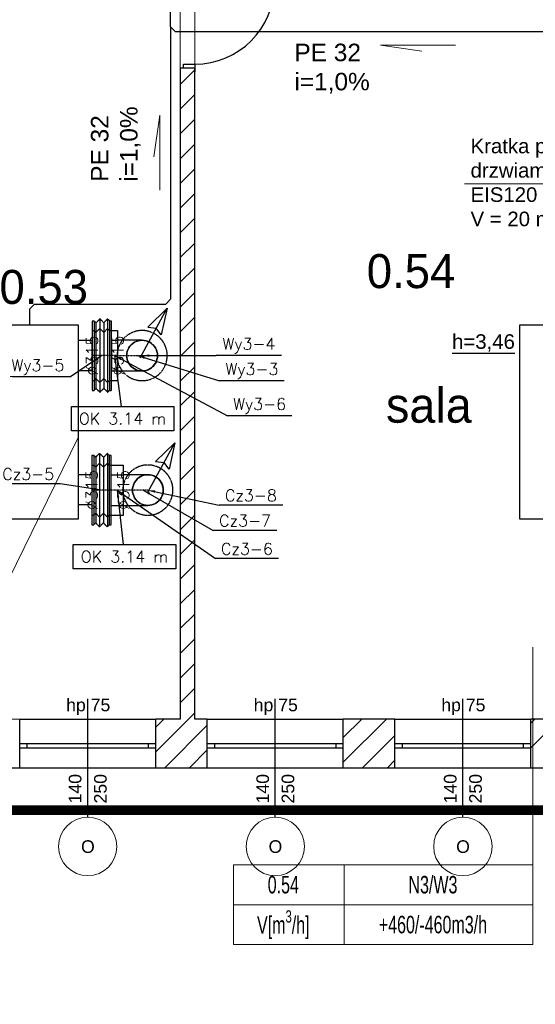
# Model space of a CAD drawing. Header units: millimetres. Extents: x -40063 to 512011, y 350190 to 687060.
# Tile 149 of 256: x 155162 to 160467, y 601153 to 611286. Entities that reach past the tile are written whole.
import ezdxf

# ---------------------------------------------------------------- set-up
doc = ezdxf.new("R2010")
doc.units = ezdxf.units.MM
doc.linetypes.add('DASHDOT', pattern=[1, 0.5, -0.25, 0, -0.25])
doc.linetypes.add('DASHED', pattern=[0.75, 0.5, -0.25])
doc.layers.get('0').update_dxf_attribs({"color": 8})
for name, color, linetype, lineweight in [('_IS_WM_OPIS', 7, 'Continuous', 9), ('FLUID-BILANSE', 150, 'Continuous', 18), ('J_centrala podwieszna', 3, 'Continuous', 30), ('J_opis srednicy', 7, 'Continuous', 30), ('J_skropliny', 24, 'Continuous', 30), ('J_zakres opracowania', 226, 'DASHDOT', 30)]:
    doc.layers.add(name, color=color, linetype=linetype, lineweight=lineweight)
for name, color, linetype in [('Elementy Modelu - Strefy', 8, 'Continuous'), ('FLUID-Cz3', 7, 'Continuous'), ('FLUID-Cz3-120-DIM', 7, 'Continuous'), ('FLUID-Cz3-120-INF', 7, 'Continuous'), ('FLUID-Cz3-120-NUM', 7, 'Continuous'), ('FLUID-Cz3-INS', 7, 'Continuous'), ('FLUID-Cz3-SYM', 7, 'Continuous'), ('FLUID-Wy3', 7, 'Continuous'), ('FLUID-Wy3-120-DIM', 7, 'Continuous'), ('FLUID-Wy3-120-INF', 7, 'Continuous'), ('FLUID-Wy3-120-NUM', 7, 'Continuous'), ('FLUID-Wy3-INS', 7, 'Continuous'), ('FLUID-Wy3-SYM', 7, 'Continuous'), ('J_opis pomieszczeń', 8, 'Continuous'), ('Konstrukcja - Ściany zew', 8, 'Continuous'), ('Opisy - Teksty', 8, 'Continuous'), ('X_ref', 8, 'Continuous')]:
    doc.layers.add(name, color=color, linetype=linetype)
doc.styles.add('ARIAL', font='Arial', dxfattribs={"height": 1})
doc.styles.add('ARIAL NARROW', font='ARIALN.TTF', dxfattribs={"width": 0.8})
doc.styles.add('FDBES', font='simplex.shx')
doc.styles.add('GENERATED_STYLE_1', font='arial.ttf')
doc.styles.add('GENERATED_STYLE_2', font='txt')
doc.styles.get("Standard").update_dxf_attribs({"font": 'arial.ttf'})
doc.dimstyles.new('FDBES', dxfattribs={"dimscale": 50, "dimtxt": 4, "dimasz": 2.5, "dimexe": 0.8, "dimexo": 2, "dimgap": 1, "dimtad": 1, "dimdsep": 46, "dimtxsty": 'FDBES', "dimcen": 2.5, "dimclrd": 4, "dimclre": 5, "dimadec": 0, "dimazin": 0, "dimtfac": 1, "dimtmove": 0, "dimatfit": 3, "dimfxl": 1, "dimarcsym": 0})

# ---------------------------------------------------------------- blocks, each defined once
blk = doc.blocks.new('ghfgdf')
at = {"layer": 'J_centrala podwieszna'}
for p, q in [((148260, 451700), (148260, 451840)), ((148260, 451840), (148575, 451840)), ((148575, 451840), (148575, 451700)), ((149640, 451700), (149640, 451840)), ((149640, 451840), (149955, 451840)), ((149955, 451840), (149955, 451700))]:
    blk.add_line(p, q, dxfattribs=at)
blk.add_lwpolyline([(148100, 451700), (150100, 451700), (150100, 450700), (148100, 450700)], close=True, dxfattribs=at)
blk = doc.blocks.new('fgdfxf')
at = {"layer": 'J_opis srednicy'}
for p, q in [((13318.2, 246.6), (13346.1, 297.5)), ((13346.1, 297.5), (13326.1, 278.2)), ((13346.1, 297.5), (13340.1, 270.3)), ((13326.1, 278.2), (13335, 277.2)), ((13340.1, 270.3), (13334.6, 277.4))]:
    blk.add_line(p, q, dxfattribs=at)
blk = doc.blocks.new('*U15260')
at = {"color": 0, "linetype": 'ByBlock', "lineweight": -2}
for p, q in [((62, 157), (-63, 157)), ((62, -158), (-63, -158))]:
    blk.add_line(p, q, dxfattribs=at)
at = {"color": 4, "linetype": 'Continuous', "lineweight": -2}
for p, q in [((-63, 54), (-63, 157)), ((-63, 0), (-63, 54)), ((-63, -54), (-63, 0)), ((-63, -158), (-63, -54))]:
    blk.add_line(p, q, dxfattribs=at)
at = {"layer": 'FLUID-Cz3-INS', "color": 4, "linetype": 'DASHED', "lineweight": -3}
for p, q in [((62, 258), (-63, 258)), ((-63, 157), (-63, 258)), ((-63, -258), (-63, -158)), ((62, -258), (-63, -258))]:
    blk.add_line(p, q, dxfattribs=at)
at = {"layer": 'FLUID-Cz3-SYM', "color": 4, "linetype": 'DASHDOT', "lineweight": -3}
for p in [(-62, 0), (62, 0)]:
    blk.add_line(p, (62, 0), dxfattribs=at)
blk = doc.blocks.new('*U15259')
at = {"color": 4, "linetype": 'Continuous', "lineweight": -2}
for p, q in [((-100, 258), (-100, 0)), ((-100, 0), (-100, -258))]:
    blk.add_line(p, q, dxfattribs=at)
at = {"color": 0, "linetype": 'ByBlock', "lineweight": -2}
for p, q in [((-80, 258), (-100, 258)), ((-60, 278), (-80, 258)), ((-20, 238), (-60, 278)), ((20, 278), (-20, 238)), ((60, 238), (20, 278)), ((80, 258), (60, 238)), ((100, 258), (80, 258)), ((-80, -258), (-100, -258)), ((-80, -258), (-60, -277)), ((-60, -277), (-20, -237)), ((-20, -237), (20, -277)), ((20, -277), (60, -237)), ((60, -237), (80, -258)), ((100, -258), (80, -258))]:
    blk.add_line(p, q, dxfattribs=at)
at = {"layer": 'FLUID-Cz3-INS', "color": 4, "linetype": 'DASHED', "lineweight": -3}
for p, q in [((-100, 357), (-100, 258)), ((-80, 357), (-100, 357)), ((-60, 377), (-80, 357)), ((-80, 0), (-80, 357)), ((-60, 0), (-60, 377)), ((-20, 337), (-60, 377)), ((20, 377), (-20, 337)), ((-20, 0), (-20, 337)), ((20, 0), (20, 377)), ((60, 337), (20, 377)), ((80, 357), (60, 337)), ((60, 0), (60, 337)), ((80, 0), (80, 357)), ((100, 357), (80, 357)), ((100, 0), (100, 357)), ((-80, -358), (-80, 0)), ((-60, -378), (-60, 0)), ((-20, -338), (-20, 0)), ((20, -378), (20, 0)), ((60, -338), (60, 0)), ((80, -358), (80, 0)), ((100, -358), (100, 0)), ((-100, -258), (-100, -358)), ((-80, -358), (-100, -358)), ((-60, -378), (-80, -358)), ((-60, -378), (-20, -338)), ((-20, -338), (20, -378)), ((20, -378), (60, -338)), ((80, -358), (60, -338)), ((100, -358), (80, -358))]:
    blk.add_line(p, q, dxfattribs=at)
at = {"layer": 'FLUID-Cz3-SYM', "color": 4, "linetype": 'DASHDOT', "lineweight": -3}
blk.add_line((-100, 0), (100, 0), dxfattribs=at)
blk.add_line((-100, 0), (100, 0), dxfattribs=at)
blk = doc.blocks.new('*U15244')
at = {"color": 6, "linetype": 'Continuous', "lineweight": -2}
for p, q in [((-32, 158), (-32, 53)), ((-32, 53), (-32, 0)), ((-32, 0), (-32, -53)), ((-32, -53), (-32, -158))]:
    blk.add_line(p, q, dxfattribs=at)
at = {"color": 0, "linetype": 'ByBlock', "lineweight": -2}
for p, q in [((32, 158), (-32, 158)), ((32, -158), (-32, -158))]:
    blk.add_line(p, q, dxfattribs=at)
at = {"color": 6, "linetype": 'Continuous', "lineweight": -3}
for p, q in [((32, 0), (32, 158)), ((32, -158), (32, 0))]:
    blk.add_line(p, q, dxfattribs=at)
at = {"layer": 'FLUID-Wy3-INS', "color": 6, "linetype": 'DASHED', "lineweight": -3}
for p, q in [((-32, 258), (-32, 158)), ((32, 258), (-32, 258)), ((-32, -158), (-32, -258)), ((32, -258), (-32, -258))]:
    blk.add_line(p, q, dxfattribs=at)
at = {"layer": 'FLUID-Wy3-SYM', "color": 6, "linetype": 'DASHDOT', "lineweight": -3}
blk.add_line((-32, 0), (32, 0), dxfattribs=at)
blk = doc.blocks.new('*U15258')
at = {"color": 6, "linetype": 'Continuous', "lineweight": -2}
for p, q in [((-100, 257), (-100, 0)), ((-100, 0), (-100, -258))]:
    blk.add_line(p, q, dxfattribs=at)
at = {"color": 0, "linetype": 'ByBlock', "lineweight": -2}
for p, q in [((-80, 257), (-100, 257)), ((-60, 277), (-80, 257)), ((-20, 237), (-60, 277)), ((20, 277), (-20, 237)), ((60, 237), (20, 277)), ((80, 257), (60, 237)), ((100, 257), (80, 257)), ((-80, -258), (-100, -258)), ((-80, -258), (-60, -278)), ((-60, -278), (-20, -238)), ((-20, -238), (20, -278)), ((20, -278), (60, -238)), ((60, -238), (80, -258)), ((100, -258), (80, -258))]:
    blk.add_line(p, q, dxfattribs=at)
at = {"layer": 'FLUID-Wy3-INS', "color": 6, "linetype": 'DASHED', "lineweight": -3}
for p, q in [((-100, 358), (-100, 257)), ((-80, 358), (-100, 358)), ((-60, 377), (-80, 358)), ((-80, 0), (-80, 358)), ((-60, 0), (-60, 377)), ((-20, 337), (-60, 377)), ((20, 377), (-20, 337)), ((-20, 0), (-20, 337)), ((20, 0), (20, 377)), ((60, 337), (20, 377)), ((80, 358), (60, 337)), ((60, 0), (60, 337)), ((80, 0), (80, 358)), ((100, 358), (80, 358)), ((100, 0), (100, 358)), ((-80, -358), (-80, 0)), ((-60, -378), (-60, 0)), ((-20, -338), (-20, 0)), ((20, -378), (20, 0)), ((60, -338), (60, 0)), ((80, -358), (80, 0)), ((100, -358), (100, 0)), ((-100, -258), (-100, -358)), ((-80, -358), (-100, -358)), ((-60, -378), (-80, -358)), ((-60, -378), (-20, -338)), ((-20, -338), (20, -378)), ((20, -378), (60, -338)), ((80, -358), (60, -338)), ((100, -358), (80, -358))]:
    blk.add_line(p, q, dxfattribs=at)
at = {"layer": 'FLUID-Wy3-SYM', "color": 6, "linetype": 'DASHDOT', "lineweight": -3}
blk.add_line((-100, 0), (100, 0), dxfattribs=at)
blk.add_line((-100, 0), (100, 0), dxfattribs=at)
blk = doc.blocks.new('*U15256')
at = {"color": 0, "linetype": 'ByBlock', "lineweight": -2}
for p, q in [((0, 47, 158), (0, -205, 158)), ((0, -205, -158), (0, 47, -158))]:
    blk.add_line(p, q, dxfattribs=at)
at = {"color": 6, "linetype": 'Continuous', "lineweight": -2}
for p, q in [((0, -205, 53), (0, -205)), ((0, -205), (0, -205, -53))]:
    blk.add_line(p, q, dxfattribs=at)
at = {"color": 6, "linetype": 'Continuous', "lineweight": -3}
for p, q in [((0, -205, 158), (0, -205, 53)), ((0, -205, -53), (0, -205, -158))]:
    blk.add_line(p, q, dxfattribs=at)
at = {"color": 6, "linetype": 'Continuous', "lineweight": -2, "extrusion": (-1, -1.47313e-13, -4.75152e-33)}
for major_axis in [(0, -158), (0, 158)]:
    blk.add_ellipse((0, 47), major_axis=major_axis, ratio=1, start_param=0, end_param=3.141593, dxfattribs=at)
at = {"layer": 'FLUID-Wy3-SYM', "color": 6, "linetype": 'DASHDOT', "lineweight": -3}
blk.add_line((0, -205), (0, 47), dxfattribs=at)
blk = doc.blocks.new('*U15255')
at = {"color": 6, "linetype": 'Continuous', "lineweight": -3, "extrusion": (1, -3.7494e-33, -6.12323e-17)}
for major_axis in [(0, 0, -158), (0, 0, 158)]:
    blk.add_ellipse((0, 0), major_axis=major_axis, ratio=1, start_param=0, end_param=3.141593, dxfattribs=at)
at = {"color": 6, "linetype": 'Continuous', "lineweight": -2, "extrusion": (-1, 3.7494e-33, 6.12323e-17)}
for major_axis in [(0, 0, 158), (0, 0, -158)]:
    blk.add_ellipse((0, 0), major_axis=major_axis, ratio=1, start_param=0, end_param=3.141593, dxfattribs=at)
at = {"layer": 'FLUID-Wy3-INS', "color": 6, "linetype": 'DASHED', "lineweight": -3, "extrusion": (-1, 3.7494e-33, 6.12323e-17)}
for major_axis in [(0, 0, 258), (0, 0, -258)]:
    blk.add_ellipse((0, 0), major_axis=major_axis, ratio=1, start_param=0, end_param=3.141593, dxfattribs=at)
blk = doc.blocks.new('*U15254')
at = {"color": 0, "linetype": 'ByBlock', "lineweight": -2}
for p, q in [((205, 0, 158), (-47, 0, 158)), ((-47, 0, -158), (205, 0, -158))]:
    blk.add_line(p, q, dxfattribs=at)
at = {"color": 4, "linetype": 'Continuous', "lineweight": -2}
for p, q in [((205, 0, 157), (205, 0)), ((205, 0), (205, 0, -157)), ((205, 0, 158), (205, 0, 157)), ((205, 0, -157), (205, 0, -158))]:
    blk.add_line(p, q, dxfattribs=at)
at = {"color": 4, "linetype": 'Continuous', "lineweight": -2, "extrusion": (1.22465e-16, -1, 2.50149e-32)}
for major_axis in [(158, 0), (-158, 0)]:
    blk.add_ellipse((-47, 0), major_axis=major_axis, ratio=1, start_param=0, end_param=3.141593, dxfattribs=at)
at = {"layer": 'FLUID-Cz3-SYM', "color": 4, "linetype": 'DASHDOT', "lineweight": -3}
blk.add_line((-47, 0), (205, 0), dxfattribs=at)
blk = doc.blocks.new('*U15257')
at = {"color": 4, "linetype": 'Continuous', "lineweight": -3, "extrusion": (1, -2.16909e-31, -3.82857e-16)}
for major_axis in [(0, 0, -158), (0, 0, 158)]:
    blk.add_ellipse((0, 0), major_axis=major_axis, ratio=1, start_param=0, end_param=3.141593, dxfattribs=at)
at = {"color": 4, "linetype": 'Continuous', "lineweight": -2, "extrusion": (-1, 2.16909e-31, 3.82857e-16)}
for major_axis in [(0, 0, 158), (0, 0, -158)]:
    blk.add_ellipse((0, 0), major_axis=major_axis, ratio=1, start_param=0, end_param=3.141593, dxfattribs=at)
at = {"layer": 'FLUID-Cz3-INS', "color": 4, "linetype": 'DASHED', "lineweight": -3, "extrusion": (-1, 2.16909e-31, 3.82857e-16)}
for major_axis in [(0, 0, 258), (0, 0, -258)]:
    blk.add_ellipse((0, 0), major_axis=major_axis, ratio=1, start_param=0, end_param=3.141593, dxfattribs=at)
blk = doc.blocks.new('fdgdfg')
at = {"layer": 'Elementy Modelu - Strefy', "linetype": 'Continuous', "lineweight": 0}
for p, q in [((-186870, 447700), (-186870, 455770)), ((-186720, 455770), (-186720, 447700)), ((-192420, 447700), (-186870, 447700)), ((-186720, 447700), (-181300, 447700))]:
    blk.add_line(p, q, dxfattribs=at)
at = {"layer": 'Konstrukcja - Ściany zew', "linetype": 'Continuous'}
for p, q in [((-186835, 454400), (-186835, 454440)), ((-186835, 454440), (-186720, 454440)), ((-186720, 454440), (-186720, 454400)), ((-186870, 454400), (-186870, 454363)), ((-186835, 454400), (-186870, 454400)), ((-186870, 454400), (-186870, 447700)), ((-186835, 454400), (-186870, 454400)), ((-186870, 454400), (-186870, 454363)), ((-186870, 454232), (-186720, 454382)), ((-186720, 454400), (-186835, 454400)), ((-186720, 454400), (-186835, 454400)), ((-186720, 454400), (-186835, 454400)), ((-186720, 454400), (-186720, 454363)), ((-186720, 447700), (-186720, 454400)), ((-186720, 454400), (-186720, 454363)), ((-186870, 453978), (-186720, 454128)), ((-186870, 453723), (-186720, 453873)), ((-186870, 453468), (-186720, 453618)), ((-186870, 453214), (-186720, 453364)), ((-186870, 452959), (-186720, 453109)), ((-186870, 452705), (-186720, 452855)), ((-186870, 452450), (-186720, 452600)), ((-186870, 452196), (-186720, 452346)), ((-186870, 451941), (-186720, 452091)), ((-186870, 451686), (-186720, 451836)), ((-186870, 451432), (-186720, 451582)), ((-186870, 451177), (-186720, 451327)), ((-186870, 450923), (-186720, 451073)), ((-186870, 450668), (-186720, 450818)), ((-186870, 450414), (-186720, 450564)), ((-186870, 450159), (-186720, 450309)), ((-186870, 449905), (-186720, 450055)), ((-186870, 449650), (-186720, 449800)), ((-186870, 449395), (-186720, 449545)), ((-186870, 449141), (-186720, 449291)), ((-186870, 448886), (-186720, 449036)), ((-186870, 448632), (-186720, 448782)), ((-186870, 448377), (-186720, 448527)), ((-186870, 448123), (-186720, 448273)), ((-186870, 447868), (-186720, 448018)), ((-187821, 446690), (-187821, 447908)), ((-185891, 446690), (-185891, 447908)), ((-183961, 446690), (-183961, 447908)), ((-186784, 447700), (-186720, 447764)), ((-188521, 447450), (-188521, 447700)), ((-188521, 447700), (-187121, 447700)), ((-187121, 447617), (-187038, 447700)), ((-187121, 447363), (-186784, 447700)), ((-187121, 447450), (-187121, 447700)), ((-186870, 447700), (-187121, 447700)), ((-186591, 447700), (-186720, 447700)), ((-186591, 447450), (-186591, 447700)), ((-186591, 447700), (-185191, 447700)), ((-185191, 447511), (-185002, 447700)), ((-185191, 447256), (-184747, 447700)), ((-185191, 447450), (-185191, 447700)), ((-184661, 447700), (-185191, 447700)), ((-184661, 447450), (-184661, 447700)), ((-184661, 447700), (-183261, 447700)), ((-183261, 447659), (-183220, 447700)), ((-183261, 447404), (-182966, 447700)), ((-183261, 447450), (-183261, 447700)), ((-181300, 447700), (-183261, 447700)), ((-187029, 447200), (-186591, 447638)), ((-188521, 447400), (-188521, 447450)), ((-188521, 447450), (-188446, 447450)), ((-188521, 447400), (-188521, 447450)), ((-188446, 447450), (-188446, 447400)), ((-188446, 447450), (-187196, 447450)), ((-187196, 447400), (-187196, 447450)), ((-187196, 447450), (-187121, 447450)), ((-187121, 447400), (-187121, 447450)), ((-187121, 447400), (-187121, 447450)), ((-186591, 447400), (-186591, 447450)), ((-186591, 447450), (-186516, 447450)), ((-186591, 447400), (-186591, 447450)), ((-186516, 447450), (-186516, 447400)), ((-186516, 447450), (-185266, 447450)), ((-185266, 447400), (-185266, 447450)), ((-185266, 447450), (-185191, 447450)), ((-185191, 447400), (-185191, 447450)), ((-185191, 447400), (-185191, 447450)), ((-184993, 447200), (-184661, 447532)), ((-184661, 447400), (-184661, 447450)), ((-184661, 447450), (-184586, 447450)), ((-184661, 447400), (-184661, 447450)), ((-184586, 447450), (-184586, 447400)), ((-184586, 447450), (-183336, 447450)), ((-183336, 447400), (-183336, 447450)), ((-183336, 447450), (-183261, 447450)), ((-183261, 447400), (-183261, 447450)), ((-183261, 447400), (-183261, 447450)), ((-188521, 447200), (-188521, 447400)), ((-188446, 447400), (-188521, 447400)), ((-187196, 447400), (-188446, 447400)), ((-187121, 447400), (-187196, 447400)), ((-187121, 447200), (-187121, 447400)), ((-186775, 447200), (-186591, 447384)), ((-186591, 447200), (-186591, 447400)), ((-186516, 447400), (-186591, 447400)), ((-185266, 447400), (-186516, 447400)), ((-185191, 447400), (-185266, 447400)), ((-185191, 447200), (-185191, 447400)), ((-184661, 447200), (-184661, 447400)), ((-184586, 447400), (-184661, 447400)), ((-183336, 447400), (-184586, 447400)), ((-183261, 447400), (-183336, 447400)), ((-183261, 447200), (-183261, 447400)), ((-184738, 447200), (-184661, 447277)), ((-189031, 447200), (-188521, 447200)), ((-188521, 447200), (-187121, 447200)), ((-187121, 447200), (-186591, 447200)), ((-186591, 447200), (-185191, 447200)), ((-185191, 447200), (-184661, 447200)), ((-184661, 447200), (-183261, 447200)), ((-183261, 447200), (-180800, 447200))]:
    blk.add_line(p, q, dxfattribs=at)
blk.add_arc((-186720, 455260), 820, 270, 0, dxfattribs=at)
at = {"layer": 'Konstrukcja - Ściany zew', "color": 251, "linetype": 'Continuous', "lineweight": 13}
for centre, start, end in [((-187821, 446390), 0, 180), ((-185891, 446390), 0, 180), ((-183961, 446390), 0, 180), ((-187821, 446390), 180, 0), ((-185891, 446390), 180, 0), ((-183961, 446390), 180, 0)]:
    blk.add_arc(centre, 300, start, end, dxfattribs=at)
at = {"layer": 'Opisy - Teksty', "linetype": 'Continuous'}
blk.add_line((-184072, 451466), (-183426, 451466), dxfattribs=at)
at = {"layer": 'Elementy Modelu - Strefy', "lineweight": 13, "style": 'GENERATED_STYLE_2'}
for s, p in [('0.54', (-184950, 452136)), ('0.53', (-188729, 451973))]:
    blk.add_text(s, height=350, dxfattribs=at).set_placement(p)
at = {"layer": 'J_opis pomieszczeń', "linetype": 'Continuous', "style": 'GENERATED_STYLE_2'}
blk.add_text('sala', height=360, dxfattribs=at).set_placement((-184752, 450751))
at = {"layer": 'Konstrukcja - Ściany zew', "char_height": 130, "attachment_point": 7, "style": 'GENERATED_STYLE_1'}
for s, insert in [('{hp 75}', (-188043, 447742)), ('{hp 75}', (-186113, 447742)), ('{hp 75}', (-184183, 447742)), ('{O}', (-187890, 446322)), ('{O}', (-185960, 446322)), ('{O}', (-184030, 446322))]:
    blk.add_mtext(s, dxfattribs=dict(at, insert=insert))
at = {"layer": 'Konstrukcja - Ściany zew', "char_height": 130, "attachment_point": 7, "rotation": 90, "style": 'GENERATED_STYLE_1'}
for s, insert in [('{140}', (-187884, 446833)), ('{250}', (-187624, 446833)), ('{140}', (-185954, 446833)), ('{250}', (-185694, 446833)), ('{140}', (-184024, 446833)), ('{250}', (-183764, 446833))]:
    blk.add_mtext(s, dxfattribs=dict(at, insert=insert))
at = {"layer": 'Opisy - Teksty', "linetype": 'Continuous', "style": 'GENERATED_STYLE_1'}
blk.add_text('h=3,46', height=150, dxfattribs=at).set_placement((-184072, 451511))
blk = doc.blocks.new('*U14378')
at = {"color": 7, "lineweight": -2}
blk.add_lwpolyline([(-453, -561), (601, -561), (601, -809), (-453, -809)], close=True, dxfattribs=at)
at = {"color": 7, "insert": (74, -685), "char_height": 120, "attachment_point": 5, "line_spacing_factor": 1.1, "style": 'FDBES'}
blk.add_mtext('OK 3.14 m', dxfattribs=at)
at = {"color": 7}
blk.add_leader([(0, 0), (61, -561)], dimstyle='FDBES', override={"dimscale": 30, "dimclrd": 7, "dimclre": 7}, dxfattribs=at)
blk = doc.blocks.new('*U14379')
at = {"color": 7, "lineweight": -2}
blk.add_lwpolyline([(-445, -525), (609, -525), (609, -773), (-445, -773)], close=True, dxfattribs=at)
at = {"color": 7, "insert": (82, -649), "char_height": 120, "attachment_point": 5, "line_spacing_factor": 1.1, "style": 'FDBES'}
blk.add_mtext('OK 3.14 m', dxfattribs=at)
at = {"color": 7}
blk.add_leader([(0, 0), (66, -525)], dimstyle='FDBES', override={"dimscale": 30, "dimclrd": 7, "dimclre": 7}, dxfattribs=at)
blk = doc.blocks.new('*U15292')
at = {"color": 7}
blk.add_line((-426, 65), (-1082, 65), dxfattribs=at)
at = {"color": 7, "insert": (-754, 65), "char_height": 120, "attachment_point": 5, "style": 'FDBES'}
blk.add_mtext('Cz3-5\\P ', dxfattribs=at)
at = {"color": 7}
blk.add_leader([(0, 0), (-426, 65)], dimstyle='FDBES', override={"dimscale": 30, "dimclrd": 7, "dimclre": 7}, dxfattribs=at)
blk = doc.blocks.new('*U15293')
at = {"color": 7}
blk.add_line((1659, -705), (1009, -705), dxfattribs=at)
at = {"color": 7, "insert": (1334, -705), "char_height": 120, "attachment_point": 5, "style": 'FDBES'}
blk.add_mtext('Cz3-6\\P ', dxfattribs=at)
at = {"color": 7}
blk.add_leader([(0, 0), (1009, -705)], dimstyle='FDBES', override={"dimscale": 30, "dimclrd": 7, "dimclre": 7}, dxfattribs=at)
blk = doc.blocks.new('*U15294')
at = {"color": 7}
blk.add_line((1375, -415), (719, -415), dxfattribs=at)
at = {"color": 7, "insert": (1047, -415), "char_height": 120, "attachment_point": 5, "style": 'FDBES'}
blk.add_mtext('Cz3-7\\P ', dxfattribs=at)
at = {"color": 7}
blk.add_leader([(0, 0), (719, -415)], dimstyle='FDBES', override={"dimscale": 30, "dimclrd": 7, "dimclre": 7}, dxfattribs=at)
blk = doc.blocks.new('*U15295')
at = {"color": 7}
blk.add_line((1388, -155), (732, -155), dxfattribs=at)
at = {"color": 7, "insert": (1060, -155), "char_height": 120, "attachment_point": 5, "style": 'FDBES'}
blk.add_mtext('Cz3-8\\P ', dxfattribs=at)
at = {"color": 7}
blk.add_leader([(0, 0), (732, -155)], dimstyle='FDBES', override={"dimscale": 30, "dimclrd": 7, "dimclre": 7}, dxfattribs=at)
blk = doc.blocks.new('*U15296')
at = {"color": 7}
blk.add_line((-323, -219), (-990, -219), dxfattribs=at)
at = {"color": 7, "insert": (-657, -219), "char_height": 120, "attachment_point": 5, "style": 'FDBES'}
blk.add_mtext('Wy3-5\\P ', dxfattribs=at)
at = {"color": 7}
blk.add_leader([(0, 0), (-323, -219)], dimstyle='FDBES', override={"dimscale": 30, "dimclrd": 7, "dimclre": 7}, dxfattribs=at)
blk = doc.blocks.new('*U15297')
at = {"color": 7}
blk.add_line((1823, -619), (1161, -619), dxfattribs=at)
at = {"color": 7, "insert": (1492, -619), "char_height": 120, "attachment_point": 5, "style": 'FDBES'}
blk.add_mtext('Wy3-6\\P ', dxfattribs=at)
at = {"color": 7}
blk.add_leader([(0, 0), (1161, -619)], dimstyle='FDBES', override={"dimscale": 30, "dimclrd": 7, "dimclre": 7}, dxfattribs=at)
blk = doc.blocks.new('*U15298')
at = {"color": 7}
blk.add_line((1509, -259), (842, -259), dxfattribs=at)
at = {"color": 7, "insert": (1176, -259), "char_height": 120, "attachment_point": 5, "style": 'FDBES'}
blk.add_mtext('Wy3-3\\P ', dxfattribs=at)
at = {"color": 7}
blk.add_leader([(0, 0), (842, -259)], dimstyle='FDBES', override={"dimscale": 30, "dimclrd": 7, "dimclre": 7}, dxfattribs=at)
blk = doc.blocks.new('*U15299')
at = {"color": 7}
blk.add_line((1435, 1), (762, 1), dxfattribs=at)
at = {"color": 7, "insert": (1098, 1), "char_height": 120, "attachment_point": 5, "style": 'FDBES'}
blk.add_mtext('Wy3-4\\P ', dxfattribs=at)
at = {"color": 7}
blk.add_leader([(0, 0), (762, 1)], dimstyle='FDBES', override={"dimscale": 30, "dimclrd": 7, "dimclre": 7}, dxfattribs=at)

msp = doc.modelspace()

# ---------------------------------------------------------------- linework, layer by layer
at = {"layer": '_IS_WM_OPIS', "color": 1}
msp.add_lwpolyline([(159739.28878, 609597.40883), (161970.23763, 609597.40883)], dxfattribs=at)
at = {"layer": '_IS_WM_OPIS', "color": 7}
msp.add_lwpolyline([(152904.69846, 601153.40015), (155764.38461, 606986.21529)], dxfattribs=at)
at = {"layer": 'FLUID-BILANSE'}
msp.add_line((160440.24618, 604829.26644), (160440.24618, 602588.63435), dxfattribs=at)
for points in [[(157360.95018, 602178.06155), (157360.95018, 602588.63435), (158499.49074, 602588.63435), (158499.49074, 602178.06155)], [(158499.49074, 602178.06155), (158499.49074, 602588.63435), (160440.24618, 602588.63435), (160440.24618, 602178.06155)], [(157360.95018, 601767.48875), (157360.95018, 602178.06155), (158499.49074, 602178.06155), (158499.49074, 601767.48875)], [(158499.49074, 601767.48875), (158499.49074, 602178.06155), (160440.24618, 602178.06155), (160440.24618, 601767.48875)]]:
    msp.add_lwpolyline(points, close=True, dxfattribs=at)
at = {"layer": 'J_skropliny'}
for p, q in [((156714.23349, 611211.35327), (156714.23349, 612009.98392)), ((156764.23349, 611161.35327), (156714.23349, 611211.35327)), ((156714.23349, 611211.35327), (156714.23349, 608410)), ((160756.1801, 611161.35327), (156764.23349, 611161.35327)), ((155264.38461, 608310), (155314.38461, 608360)), ((155314.38461, 608360), (156664.23349, 608360)), ((156664.23349, 608360), (156714.23349, 608410)), ((155264.38461, 608146.96288), (155264.38461, 608310))]:
    msp.add_line(p, q, dxfattribs=at)
at = {"layer": 'J_skropliny', "lineweight": 15}
for p, q in [((159645.64177, 611024.53741), (158875.65991, 611024.53741)), ((158875.65991, 611024.53741), (159301.16346, 610962.51543)), ((156603.87694, 610301.68738), (156541.85495, 609876.18383)), ((156603.87694, 609531.70552), (156603.87694, 610301.68738))]:
    msp.add_line(p, q, dxfattribs=at)
at = {"layer": 'J_zakres opracowania', "ltscale": 1000, "const_width": 100}
msp.add_lwpolyline([(145238.97833, 603150.87452), (179698.13773, 603150.87452), (179698.13773, 613450.86815), (168198.34775, 613450.86815), (168198.34775, 623228.22314), (179787.48799, 623228.22314), (179787.48799, 655328.15213), (172267.92013, 655328.15213), (172267.92013, 661215.50192), (178887.83809, 661215.50192), (178887.83809, 667165.49127), (169238.45678, 667165.49127), (169238.45678, 670965.36364), (139342.26689, 670965.36364), (139342.26689, 660371.72463), (168578.26628, 660371.72463), (168578.26628, 636879.36656), (155218.96566, 636879.36656), (155218.96566, 616919.40233), (145238.97833, 616919.40233), (145238.97833, 603150.87452)], dxfattribs=at)

# ---------------------------------------------------------------- block references
at = {"layer": 'FLUID-Cz3', "color": 4, "linetype": 'Continuous', "rotation": 180}
msp.add_blockref('*U15259', (156003.72283, 606444.99331, 3140), dxfattribs=at)
at = {"layer": 'FLUID-Cz3', "color": 4, "linetype": 'Continuous', "extrusion": (1.22465e-16, 0, -1), "rotation": 360}
msp.add_blockref('*U15260', (-156166.11509, 606444.99331, -3140), dxfattribs=at)
at = {"layer": 'FLUID-Cz3', "color": 4, "linetype": 'Continuous', "extrusion": (-5.66554e-16, -1, 3.82857e-16), "rotation": 270}
msp.add_blockref('*U15257', (156480.4797, 3720, -606444.99331), dxfattribs=at)
at = {"layer": 'FLUID-Cz3', "color": 4, "linetype": 'Continuous', "extrusion": (-1.22465e-16, -1, -6.12323e-17), "rotation": 180}
msp.add_blockref('*U15254', (156433.2297, 3187.25, -606444.99331), dxfattribs=at)
at = {"layer": 'FLUID-Cz3-120-INF', "linetype": 'ByBlock'}
msp.add_blockref('*U14378', (156166.11509, 606444.99331, 3140), dxfattribs=at)
at = {"layer": 'FLUID-Cz3-120-NUM', "linetype": 'ByBlock'}
for name, p in [('*U15292', (156003.72283, 606444.99331, 3140)), ('*U15293', (156166.11509, 606444.99331, 3140)), ('*U15294', (156433.2297, 606444.99331, 3187.25)), ('*U15295', (156480.4797, 606444.99331, 3720))]:
    msp.add_blockref(name, p, dxfattribs=at)
at = {"layer": 'FLUID-Wy3', "color": 6, "linetype": 'Continuous', "rotation": 180}
for name, p in [('*U15258', (156006.7012, 607829.13446, 3140)), ('*U15244', (156138.2012, 607829.13446, 3140))]:
    msp.add_blockref(name, p, dxfattribs=at)
at = {"layer": 'FLUID-Wy3', "color": 6, "linetype": 'Continuous', "extrusion": (6.12323e-17, 1, 6.12323e-17), "rotation": 270}
msp.add_blockref('*U15255', (-156421.7012, 3696, 607829.13446), dxfattribs=at)
at = {"layer": 'FLUID-Wy3', "color": 6, "linetype": 'Continuous', "extrusion": (-6.12323e-17, 1, 1.83697e-16), "rotation": 90}
msp.add_blockref('*U15256', (-156374.4512, 3187.25, 607829.13446), dxfattribs=at)
at = {"layer": 'FLUID-Wy3-120-INF', "linetype": 'ByBlock'}
msp.add_blockref('*U14379', (156138.2012, 607829.13446, 3140), dxfattribs=at)
at = {"layer": 'FLUID-Wy3-120-NUM', "linetype": 'ByBlock'}
for name, p in [('*U15299', (156421.7012, 607829.13446, 3696)), ('*U15296', (156006.7012, 607829.13446, 3140)), ('*U15297', (156138.2012, 607829.13446, 3140)), ('*U15298', (156374.4512, 607829.13446, 3187.25))]:
    msp.add_blockref(name, p, dxfattribs=at)
at = {"layer": 'J_centrala podwieszna', "rotation": 269.9999999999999}
for p in [(-295935.61539, 756246.96288), (-290393.8199, 756246.96288)]:
    msp.add_blockref('ghfgdf', p, dxfattribs=at)
at = {"layer": 'J_opis srednicy', "xscale": 10, "yscale": 10, "zscale": 10, "rotation": 360}
for p in [(23217.91872, 605340.79197), (23298.05448, 603956.85509)]:
    msp.add_blockref('fgdfxf', p, dxfattribs=at)
at = {"layer": 'X_ref'}
msp.add_blockref('fdgdfg', (343682.59614, 156387.58931), dxfattribs=at)

# ---------------------------------------------------------------- texts
at = {"layer": '_IS_WM_OPIS', "color": 1, "insert": (159800.91514, 610060.74754), "char_height": 150, "width": 2605.2948608, "attachment_point": 1, "rotation": 0.000000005, "style": 'ARIAL'}
msp.add_mtext('Kratka peczniejąca nad drzwiami fi 100mm\\PEIS120\\PV = 20 m³/h', dxfattribs=at)
at = {"layer": 'FLUID-BILANSE', "char_height": 180, "attachment_point": 5, "style": 'ARIAL NARROW'}
for s, insert, width in [('0.54', (157874.16618, 602383.34795), 1026.432), ('N3/W3', (159413.81418, 602383.34795), 2052.864), ('\\A1;V[m\\H0.7x;\\S3^ ;\\H1.4286x;/h]', (157874.16618, 601972.77515), 1026.432), ('+460/-460m3/h', (159413.81418, 601972.77515), 2052.864)]:
    msp.add_mtext(s, dxfattribs=dict(at, insert=insert, width=width))
at = {"layer": 'FLUID-Cz3-120-DIM', "color": 7, "char_height": 120, "attachment_point": 5, "rotation": 90, "style": 'FDBES'}
for insert in [(155903.72283, 606444.99331, 3140), (156228.61509, 606444.99331, 3140)]:
    msp.add_mtext('∅315\\P', dxfattribs=dict(at, insert=insert))
at = {"layer": 'FLUID-Wy3-120-DIM', "color": 7, "char_height": 120, "attachment_point": 5, "rotation": 90, "style": 'FDBES'}
for insert in [(155906.7012, 607829.13446, 3140), (156169.7012, 607829.13446, 3140)]:
    msp.add_mtext('∅315\\P', dxfattribs=dict(at, insert=insert))
at = {"layer": 'J_skropliny', "char_height": 180, "width": 860, "attachment_point": 1}
for s, insert in [('PE 32', (157988.11474, 611038.80961)), ('i=1,0%', (157988.11474, 610738.92411))]:
    msp.add_mtext(s, dxfattribs=dict(at, insert=insert))
at = {"layer": 'J_skropliny', "char_height": 180, "width": 860, "attachment_point": 1, "rotation": 90}
for s, insert in [('i=1,0%', (156194.29353, 609617.71832)), ('PE 32', (155894.40803, 609617.71832))]:
    msp.add_mtext(s, dxfattribs=dict(at, insert=insert))

doc.saveas('drawing.dxf')
